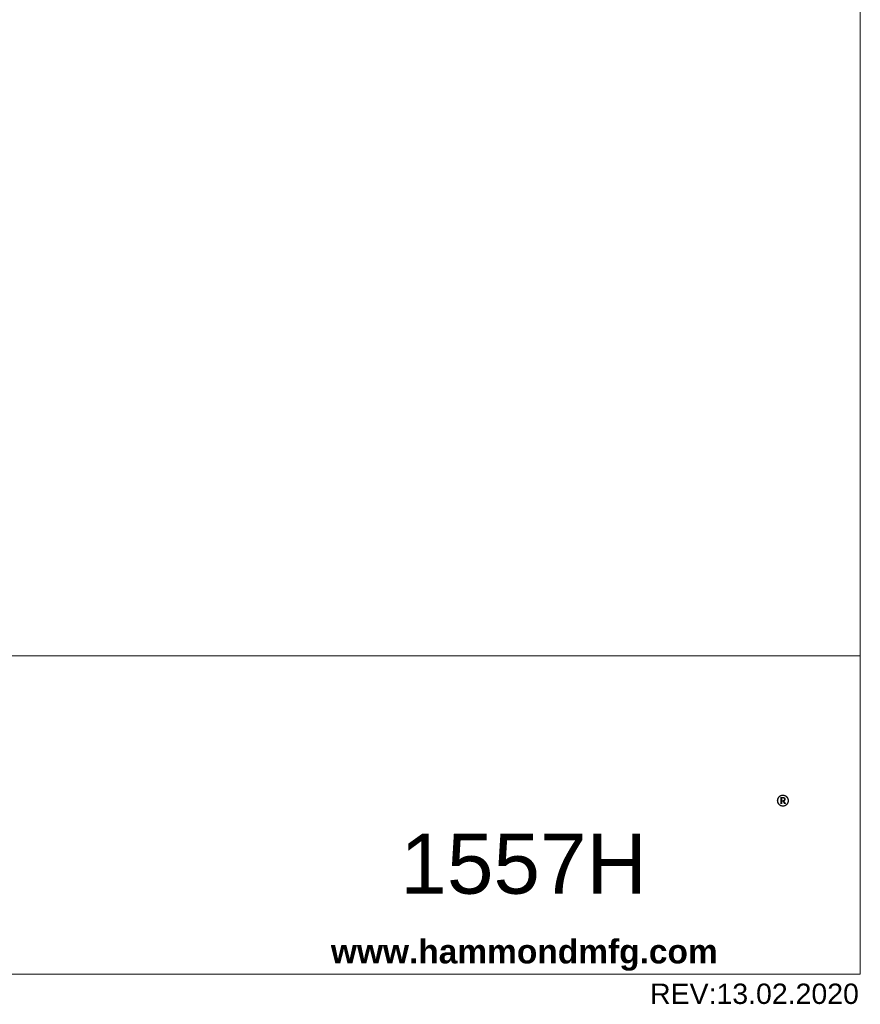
# Model space of a CAD drawing. Header units: millimetres. Extents: x 18 to 1379, y 18 to 1061.
# Tile 29 of 32: x 1014 to 1365, y 19 to 430. Entities that reach past the tile are written whole.
import ezdxf

# ---------------------------------------------------------------- set-up
doc = ezdxf.new("R2010")
doc.units = ezdxf.units.MM
doc.header["$LTSCALE"] = 5
doc.layers.add('Sketch Geometry (ANSI)', color=7, linetype='Continuous', lineweight=9)
doc.layers.add('Symbol (ANSI)', color=7, linetype='Continuous', lineweight=9)
doc.styles.add('Note Text (ANSI)', font='arial.ttf')
doc.styles.add('Text Style20', font='arial.ttf')

# ---------------------------------------------------------------- blocks, each defined once
blk = doc.blocks.new('Title Blocks HAMMOND')
at = {"layer": 'Sketch Geometry (ANSI)'}
for p, q in [((269.997, 36.196), (193.212, 36.196)), ((193.212, 36.196), (193.212, 9.64)), ((269.997, 9.64), (269.997, 36.196)), ((173.942, 9.64), (173.942, 19.837)), ((173.942, 19.837), (193.212, 19.837)), ((193.212, 19.837), (193.212, 9.64)), ((193.212, 9.64), (173.942, 9.64)), ((193.212, 9.64), (269.997, 9.64))]:
    blk.add_line(p, q, dxfattribs=at)
at = {"layer": 'Symbol (ANSI)', "insert": (262.96, 24.46), "char_height": 2, "attachment_point": 1, "line_spacing_factor": 3, "style": 'Note Text (ANSI)'}
blk.add_mtext('\\fCalibri|b1|i0;\\H2.0000;®\\fCalibri|b1|i0;\\H21.7410;\\P', dxfattribs=at)
at = {"layer": 'Symbol (ANSI)', "insert": (174.947, 14.723), "char_height": 1.7, "width": 30.72329, "attachment_point": 4, "line_spacing_factor": 0.845197, "style": 'Note Text (ANSI)'}
blk.add_mtext('{\\fArial|b1|i0|c0|p34;\\H1.1765x;Dimensions:\\fArial|b0|i0|c0|p34;\\H0.85x;\\Pmm\\H1.2356x; \\H0.80932x;\\P[inches]\\H1.1281x; }', dxfattribs=at)
at = {"layer": 'Symbol (ANSI)', "insert": (225.81, 11.219), "char_height": 2, "width": 32.29268, "attachment_point": 4, "style": 'Note Text (ANSI)'}
blk.add_mtext('\\fArial|b1|i0;\\H2.0000;www.hammondmfg.com', dxfattribs=at)
at = {"layer": 'Symbol (ANSI)'}
for tag, p, height, style in [('<TITLE>_001', (231.608, 16.349), 5, 'Text Style20'), ('REV:dd.mm.yyyy_001', (252.451, 7.146), 1.7, 'Note Text (ANSI)')]:
    blk.add_attdef(tag, p, '', height=height, dxfattribs=dict(at, style=style))
blk = doc.blocks.new('Borders Default Border')
at = {"layer": 'Sketch Geometry (ANSI)', "flags": 128}
blk.add_lwpolyline([(6.35, 6.35), (6.35, 209.55), (273.05, 209.55), (273.05, 6.35), (6.35, 6.35)], dxfattribs=at)

msp = doc.modelspace()

# ---------------------------------------------------------------- block references
at = {"xscale": 5, "yscale": 5, "zscale": 5}
msp.add_blockref('Borders Default Border', (0, 0), dxfattribs=at)
msp.add_blockref('Title Blocks HAMMOND', (15.266, -16.448), dxfattribs=at).add_auto_attribs({'<TITLE>_001': '1557H', 'REV:dd.mm.yyyy_001': 'REV:13.02.2020'})

doc.saveas('drawing.dxf')
